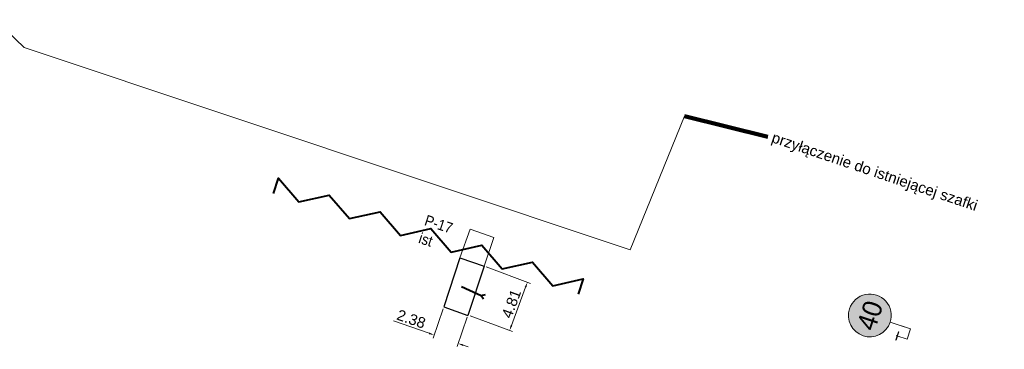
# Model space of a CAD drawing. Header units: metres. Extents: x 6426311 to 6426499, y 5648443 to 5648499.
# Tile 2 of 2: x 6426407 to 6426499, y 5648443 to 5648474. Entities that reach past the tile are written whole.
import ezdxf
from ezdxf.enums import TextEntityAlignment as Align

# ---------------------------------------------------------------- set-up
doc = ezdxf.new("R2010")
doc.units = ezdxf.units.M
doc.header["$MEASUREMENT"] = 0
doc.layers.get('0').update_dxf_attribs({"color": 251, "lineweight": 13})
for name, color, linetype, lineweight in [('dro_fill_jezdnia', 251, 'Continuous', 0), ('dro_krawężnik_betonowy_15x30x100', 1, 'Continuous', 30), ('dro_lampa_SA', 1, 'Continuous', 13), ('dro_obrzeze_8x30x100', 5, 'Continuous', 30), ('dro_opis', 7, 'Continuous', 0), ('dro_poziome istniejące', 8, 'Continuous', 40), ('dro_przepust', 11, 'Continuous', 40), ('dro_wymiary', 1, 'Continuous', 13), ('zzz.gaHSNazwa', 7, 'Continuous', 0), ('zzz.gaHSStan', 7, 'Continuous', 0), ('zzz.gaVSDodTekst', 7, 'Continuous', 0), ('zzz.gaVSDomyslna', 7, 'Continuous', 0), ('zzz.gaVSNazwa', 7, 'Continuous', 0), ('zzz.gaVSStan', 7, 'Continuous', 0), ('zzz.gaVSWielkość', 7, 'Continuous', 0)]:
    doc.layers.add(name, color=color, linetype=linetype, lineweight=lineweight)
doc.styles.add('GA-ATR-TEXT', font='arial.ttf', dxfattribs={"width": 0.9})
doc.styles.add('GA-SIGN-TEXT', font='GA_OZ_PION.ttf')
doc.styles.add('GA4-HS-TEXT', font='arial.ttf', dxfattribs={"width": 0.9})
doc.styles.get("Standard").update_dxf_attribs({"font": 'simplex.shx'})
doc.styles.add('Style-Arial', font='arial.ttf')
doc.dimstyles.new('1_500_.00', dxfattribs={"dimtxt": 1, "dimasz": 0.5, "dimexe": 0.3, "dimexo": 0.2, "dimgap": 0.2, "dimtad": 1, "dimzin": 0, "dimdsep": 46, "dimtxsty": 'Style-Arial', "dimcen": 0.425, "dimclrd": 1, "dimclre": 1, "dimclrt": 1, "dimadec": 0, "dimazin": 0, "dimtfac": 1, "dimtofl": 0, "dimtmove": 0, "dimatfit": 1, "dimfxl": 1, "dimfrac": 2, "dimtolj": 1, "dimtzin": 0, "dimlwd": 0, "dimarcsym": 0})
doc.dimstyles.new('GA-LEADER', dxfattribs={"dimtxt": 1, "dimasz": 1, "dimexe": 1, "dimexo": 1, "dimgap": 1, "dimtad": 1, "dimtxsty": 'Standard', "dimcen": 1, "dimadec": 0, "dimazin": 0, "dimtfac": 1, "dimtmove": 0, "dimatfit": 3, "dimfxl": 1, "dimarcsym": 0})

# ---------------------------------------------------------------- blocks, each defined once
blk = doc.blocks.new('*D59')
at = {"layer": 'Defpoints', "color": 0, "linetype": 'Continuous', "lineweight": 0, "transparency": 16777216}
for p in [(6426446.763, 5648446.723), (6426449.017, 5648445.96), (6426448.095, 5648443.315)]:
    blk.add_point(p, dxfattribs=at)
at = {"layer": 'dro_wymiary', "color": 1, "linetype": 'Continuous', "lineweight": 0, "transparency": 16777216}
for p, q in [((6426446.697, 5648446.534), (6426445.749, 5648443.815)), ((6426445.375, 5648444.263), (6426442.055, 5648445.42)), ((6426448.951, 5648445.771), (6426447.996, 5648443.031)), ((6426448.567, 5648443.15), (6426449.039, 5648442.985))]:
    blk.add_line(p, q, dxfattribs=at)
for points in [[(6426445.403, 5648444.341), (6426445.348, 5648444.184), (6426445.848, 5648444.098)], [(6426448.594, 5648443.229), (6426448.54, 5648443.071), (6426448.095, 5648443.315)]]:
    blk.add_solid(points, dxfattribs=at)
at = {"layer": 'dro_wymiary', "color": 1, "linetype": 'Continuous', "lineweight": 0, "transparency": 16777216, "insert": (6426443.713, 5648445.595), "char_height": 1, "attachment_point": 5, "rotation": 340.77953, "style": 'Style-Arial'}
blk.add_mtext('\\A1;2.38', dxfattribs=at)
blk = doc.blocks.new('*D61')
at = {"layer": 'Defpoints', "color": 0, "linetype": 'Continuous', "lineweight": 0, "transparency": 16777216}
for p in [(6426450.517, 5648450.533), (6426454.567, 5648449.032), (6426449.017, 5648445.96)]:
    blk.add_point(p, dxfattribs=at)
at = {"layer": 'dro_wymiary', "color": 1, "linetype": 'Continuous', "lineweight": 0, "transparency": 16777216}
for p, q in [((6426450.704, 5648450.464), (6426454.848, 5648448.928)), ((6426453.07, 5648444.991), (6426454.393, 5648448.563)), ((6426449.205, 5648445.89), (6426453.177, 5648444.418))]:
    blk.add_line(p, q, dxfattribs=at)
for points in [[(6426454.315, 5648448.592), (6426454.471, 5648448.534), (6426454.567, 5648449.032)], [(6426452.991, 5648445.02), (6426453.148, 5648444.962), (6426452.896, 5648444.522)]]:
    blk.add_solid(points, dxfattribs=at)
at = {"layer": 'dro_wymiary', "color": 1, "linetype": 'Continuous', "lineweight": 0, "transparency": 16777216, "insert": (6426453.065, 5648447.024), "char_height": 1, "attachment_point": 5, "rotation": 69.66491, "style": 'Style-Arial'}
blk.add_mtext('\\A1;4.81', dxfattribs=at)
blk = doc.blocks.new('gaVSPos')
blk.add_point((0, 0))
blk = doc.blocks.new('gaVSTVcolumn0_1')
at = {"color": 0, "linetype": 'ByBlock', "lineweight": -2}
for p, q in [((-400, -30), (400, -30)), ((-400, -60), (-400, -30)), ((400, -60), (-400, -60)), ((400, -30), (400, -60))]:
    blk.add_line(p, q, dxfattribs=at)
blk.add_circle((0, 0), 30, dxfattribs=at)
blk = doc.blocks.new('gaVScolumn0_4')
at = {"color": 0, "linetype": 'ByBlock', "lineweight": -2}
blk.add_line((0, 0), (0, 400), dxfattribs=at)
at = {"color": 7, "style": 'GA-ATR-TEXT', "width": 0.9}
blk.add_attdef('X2', text='', height=150, dxfattribs=at).set_placement((-50, 0), align=Align.BOTTOM_RIGHT)
blk = doc.blocks.new('*U50')
at = {"layer": 'zzz.gaVSDomyslna', "linetype": 'ByBlock', "lineweight": -2}
h = blk.add_hatch(color=10, dxfattribs=at)
edge = h.paths.add_edge_path()
edge.add_arc((0, 400), 400, 0, 360)
edge = h.paths.add_edge_path(flags=16)
edge.add_arc((0, 400), 320, 0, 360)
at = {"layer": 'zzz.gaVSDomyslna', "color": 10, "lineweight": 0, "flags": 128}
blk.add_lwpolyline([(0, 800, -1), (0, 0, -1), (0, 800)], format="xyb", dxfattribs=at)
blk = doc.blocks.new('*U38')
at = {"layer": 'zzz.gaVSDomyslna', "true_color": 0xffffff}
blk.add_hatch(color=7, dxfattribs=at).paths.add_polyline_path([(320, 400, 1), (-320, 400, 1)])
blk = doc.blocks.new('*U52')
at = {"layer": 'zzz.gaVSDomyslna', "color": 10}
blk.add_blockref('*U50', (0, 0), dxfattribs=at)
at = {"layer": 'zzz.gaVSDomyslna', "color": 7, "true_color": 0xffffff}
blk.add_blockref('*U38', (0, 0), dxfattribs=at)
at = {"layer": 'zzz.gaVSDomyslna', "color": 18, "style": 'GA-SIGN-TEXT'}
blk.add_text('40', height=360, dxfattribs=at).set_placement((0, 220), align=Align.CENTER)
blk = doc.blocks.new('*U53')
at = {"layer": 'zzz.gaVSDomyslna'}
blk.add_blockref('*U52', (0, 0), dxfattribs=at)
at = {"layer": 'zzz.gaVSDodTekst', "flags": 1}
blk.add_attdef('Addtext', text='', height=1, dxfattribs=at).set_placement((0, 0), align=Align.MIDDLE_LEFT)
at = {"layer": 'zzz.gaVSDomyslna', "flags": 1}
for tag in ['Height', 'Width', 'Position', 'Route', 'ItemNo', 'ID']:
    blk.add_attdef(tag, text='', height=1, dxfattribs=at).set_placement((0, 0), align=Align.MIDDLE_LEFT)
at = {"layer": 'zzz.gaVSNazwa', "style": 'GA-ATR-TEXT', "width": 0.9}
blk.add_attdef('Name', text='', height=150, dxfattribs=at).set_placement((500, 475), align=Align.MIDDLE_LEFT)
at = {"layer": 'zzz.gaVSStan', "style": 'GA-ATR-TEXT', "width": 0.9}
blk.add_attdef('State', text='', height=150, dxfattribs=at).set_placement((500, 220), align=Align.MIDDLE_LEFT)
at = {"layer": 'zzz.gaVSWielkość', "flags": 1}
blk.add_attdef('Size', text='', height=1, dxfattribs=at).set_placement((0, 0), align=Align.MIDDLE_LEFT)
blk = doc.blocks.new('*U74')
at = {"layer": 'dro_opis'}
for p, q in [((2.923, -1.224), (1.923, -1.224)), ((2.923, -2.224), (2.923, -1.224)), ((1.923, -2.224), (2.923, -2.224))]:
    blk.add_line(p, q, dxfattribs=at)
at = {"xscale": 0.004999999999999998, "yscale": 0.004999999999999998, "zscale": 0.004999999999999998, "rotation": 89.99978954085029}
blk.add_blockref('*U53', (0.923, -1.224), dxfattribs=at)
at = {"layer": 'dro_opis', "rotation": 90}
for name, p, xscale, yscale, zscale in [('gaVScolumn0_4', (2.923, -1.224), 0.004999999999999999, 0.004999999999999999, 0.004999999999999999), ('gaVSTVcolumn0_1', (1.923, -2.224), 0.0009999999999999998, 0.0009999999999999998, 0.0009999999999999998)]:
    blk.add_blockref(name, p, dxfattribs=dict(at, xscale=xscale, yscale=yscale, zscale=zscale))
blk.add_blockref('gaVSPos', (1.923, -2.224), dxfattribs=at)
at = {"layer": 'dro_opis'}
blk.add_leader([(1.923, -2.224), (2.923, -2.224), (2.923, -1.224)], dimstyle='GA-LEADER', override={"dimasz": 0.3, "dimtxsty": 'Style-Arial'}, dxfattribs=at)

msp = doc.modelspace()

# ---------------------------------------------------------------- linework, layer by layer
at = {"layer": 'dro_fill_jezdnia'}
for p, q in [((6426449.202, 5648453.987), (6426448.262, 5648451.299)), ((6426449.202, 5648453.987), (6426451.435, 5648453.226)), ((6426451.435, 5648453.226), (6426450.518, 5648450.537))]:
    msp.add_line(p, q, dxfattribs=at)
at = {"layer": 'dro_krawężnik_betonowy_15x30x100'}
msp.add_line((6426448.262, 5648451.299), (6426450.518, 5648450.537), dxfattribs=at)
at = {"layer": 'dro_lampa_SA'}
for p, q in [((6426404.814, 5648473.563), (6426407.535, 5648470.972)), ((6426407.535, 5648470.972), (6426464.169, 5648452.073)), ((6426464.169, 5648452.073), (6426469.249, 5648464.534))]:
    msp.add_line(p, q, dxfattribs=at)
at = {"layer": 'dro_obrzeze_8x30x100'}
for p, q in [((6426448.262, 5648451.299), (6426446.763, 5648446.723)), ((6426450.518, 5648450.537), (6426449.01, 5648445.939)), ((6426446.763, 5648446.723), (6426449.01, 5648445.939))]:
    msp.add_line(p, q, dxfattribs=at)
at = {"layer": 'dro_poziome istniejące', "flags": 128}
msp.add_lwpolyline([(6426430.83, 5648457.327), (6426431.3, 5648458.751), (6426433.204, 5648456.543), (6426436.048, 5648457.184), (6426437.951, 5648454.976), (6426440.796, 5648455.617), (6426442.699, 5648453.408), (6426445.544, 5648454.049), (6426447.447, 5648451.841), (6426450.292, 5648452.482), (6426452.195, 5648450.274), (6426455.04, 5648450.914), (6426456.943, 5648448.706), (6426459.788, 5648449.347), (6426459.317, 5648447.923)], dxfattribs=at)
at = {"layer": 'dro_przepust'}
for p, q in [((6426448.42, 5648448.625), (6426450.249, 5648447.806)), ((6426450.249, 5648447.806), (6426450.662, 5648447.894)), ((6426450.249, 5648447.806), (6426450.474, 5648447.49))]:
    msp.add_line(p, q, dxfattribs=at)

# ---------------------------------------------------------------- block references
at = {"layer": 'dro_opis', "rotation": 341.5595736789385}
msp.add_blockref('*U74', (6426487.967, 5648446.751), dxfattribs=at)

# ---------------------------------------------------------------- texts
at = {"layer": 'dro_lampa_SA', "insert": (6426477.613, 5648463.093), "char_height": 1, "attachment_point": 1, "rotation": 341.31251, "style": 'Style-Arial'}
msp.add_mtext('przyłączenie do istniejącej szafki', dxfattribs=at)
at = {"layer": 'zzz.gaHSNazwa', "style": 'GA4-HS-TEXT', "width": 0.9}
msp.add_text('P-17', height=1, rotation=341.73133, dxfattribs=at).set_placement((6426444.865, 5648454.4))
at = {"layer": 'zzz.gaHSStan', "style": 'GA4-HS-TEXT', "width": 0.9}
msp.add_text('ist', height=1, rotation=341.73133, dxfattribs=at).set_placement((6426444.315, 5648452.733))

# ---------------------------------------------------------------- dimensions: what is measured, and where the dimension line sits
at = {"layer": 'dro_wymiary', "color": 1, "linetype": 'Continuous', "lineweight": 0}
dim = msp.add_linear_dim(base=(6426454.567, 5648449.032), p1=(6426449.017, 5648445.96), p2=(6426450.517, 5648450.533), angle=69.66491, dimstyle='1_500_.00', override={"dimfrac": 0, "dimlwe": 0}, dxfattribs=at)
dim.commit()
dim.dimension.update_dxf_attribs({"geometry": '*D61', "text_midpoint": (6426453.065, 5648447.024)})
dim = msp.add_linear_dim(base=(6426448.095, 5648443.315), p1=(6426446.763, 5648446.723), p2=(6426449.017, 5648445.96), angle=340.77953, dimstyle='1_500_.00', override={"dimfrac": 0, "dimlwe": 0}, dxfattribs=at)
dim.commit()
dim.dimension.update_dxf_attribs({"geometry": '*D59', "text_midpoint": (6426443.479, 5648444.924), "dimtype": 160})

# ---------------------------------------------------------------- leaders
at = {"layer": 'dro_lampa_SA', "color": 1, "linetype": 'Continuous', "lineweight": 0}
msp.add_leader([(6426469.249, 5648464.534), (6426477.022, 5648462.619)], dimstyle='1_500_.00', override={"dimgap": 0.5, "dimtad": 0, "dimclrd": 0, "dimlwd": 65534}, dxfattribs=at)

doc.saveas('drawing.dxf')
